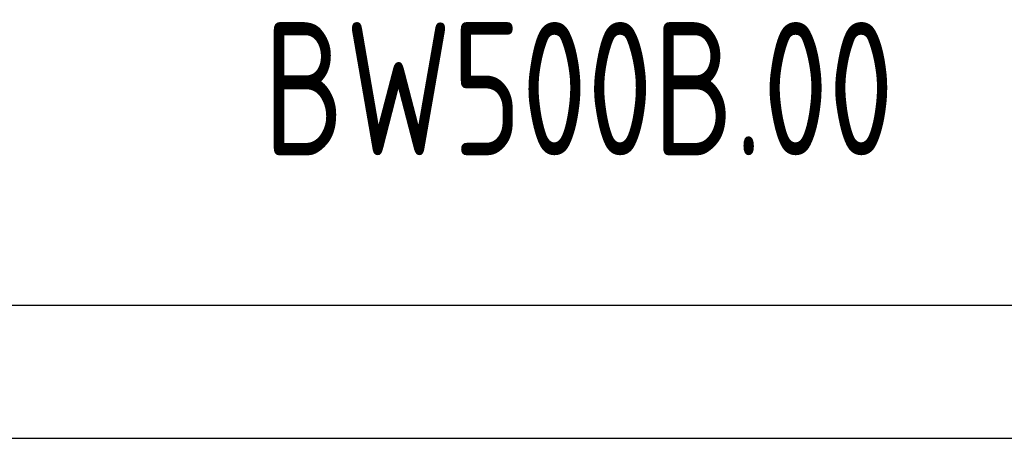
# Model space of a CAD drawing. Header units: millimetres. Extents: x -130 to 1975, y -25 to 1460.
# Tile 4 of 9: x 1694 to 1879, y -25 to 54. Entities that reach past the tile are written whole.
import ezdxf
from ezdxf.enums import TextEntityAlignment as Align

# ---------------------------------------------------------------- set-up
doc = ezdxf.new("R2010")
doc.units = ezdxf.units.MM
doc.header["$LTSCALE"] = 50
for name, color, linetype in [('1轮廓实线层', 7, 'Continuous'), ('2细线层', 4, 'Continuous'), ('6文字层', 3, 'Continuous'), ('图框层', 7, 'Continuous')]:
    doc.layers.add(name, color=color, linetype=linetype)
doc.styles.add('PC_TEXTSTYLE', font='isocp.shx', dxfattribs={"width": 0.8, "bigfont": 'hzfs.shx'})

# ---------------------------------------------------------------- blocks, each defined once
blk = doc.blocks.new('PC_TITLE_BLOCK')
at = {"layer": '1轮廓实线层'}
blk.add_line((-180, 0), (0, 0), dxfattribs=at)
at = {"layer": '6文字层', "style": 'PC_TEXTSTYLE', "flags": 8}
for tag, height, width, p, p2 in [('产品名称或材料标记', 7, 0.600652, (-113.463, 28.635), (-66.422, 28.635)), ('图样名称', 5, 2.004495, (-54.785, 19.978), (-5.268, 19.978)), ('标准化', 3.5, 1.023147, (-133.835, 15.372), (-120.752, 15.372)), ('重量', 3.5, 1.408247, (-88.457, 7.542), (-76.549, 7.542)), ('比例', 3.5, 1.385287, (-73.354, 7.542), (-61.929, 7.542)), ('图样代号', 5, 2.006536, (-54.785, 5.63), (-5.516, 5.63)), ('审核', 3.5, 1.579393, (-163.989, 5.367), (-150.634, 5.367)), ('共几页', 3.5, 0.557144, (-108.073, 0.625), (-101.045, 0.625)), ('工艺', 3.5, 1.621807, (-164.21, 0.371), (-150.891, 0.371)), ('日期', 3.5, 1.560088, (-133.835, 0.371), (-120.752, 0.371))]:
    blk.add_attdef(tag, text='', height=height, dxfattribs=dict(at, width=width)).set_placement(p, p2, align=Align.FIT)
at = {"layer": '6文字层', "style": 'PC_TEXTSTYLE', "width": 9.905045, "flags": 8}
blk.add_attdef('设计', text='', height=3.5, rotation=358.4644, dxfattribs=at).set_placement((-164.229, 15.372), (-150.367, 15), align=Align.FIT)
at = {"layer": '6文字层', "color": 3, "style": 'PC_TEXTSTYLE', "width": 0.56476, "flags": 8}
blk.add_attdef('第几页', text='', height=3.5, dxfattribs=at).set_placement((-78.287, 0.753), (-71.163, 0.753), align=Align.FIT)
at = {"layer": '6文字层', "ltscale": 10, "style": 'PC_TEXTSTYLE', "flags": 1}
blk.add_attdef('图纸张数', (-58.679, -0.492), '', height=2.5, dxfattribs=at)

msp = doc.modelspace()

# ---------------------------------------------------------------- linework, layer by layer
at = {"layer": '2细线层'}
msp.add_line((-125, -25), (1975, -25), dxfattribs=at)
at = {"layer": '图框层'}
msp.add_line((0, 0), (1950, 0), dxfattribs=at)

# ---------------------------------------------------------------- block references
ref = msp.add_blockref('PC_TITLE_BLOCK', (1950, 0), dxfattribs=dict(at, xscale=5, yscale=5, zscale=5))
ref.add_attrib('图样代号', 'BW500B.00', dxfattribs={"layer": '6文字层', "height": 25, "style": 'PC_TEXTSTYLE', "width": 0.8}).set_placement((1799.25, 28.15), align=Align.CENTER)

doc.saveas('drawing.dxf')
